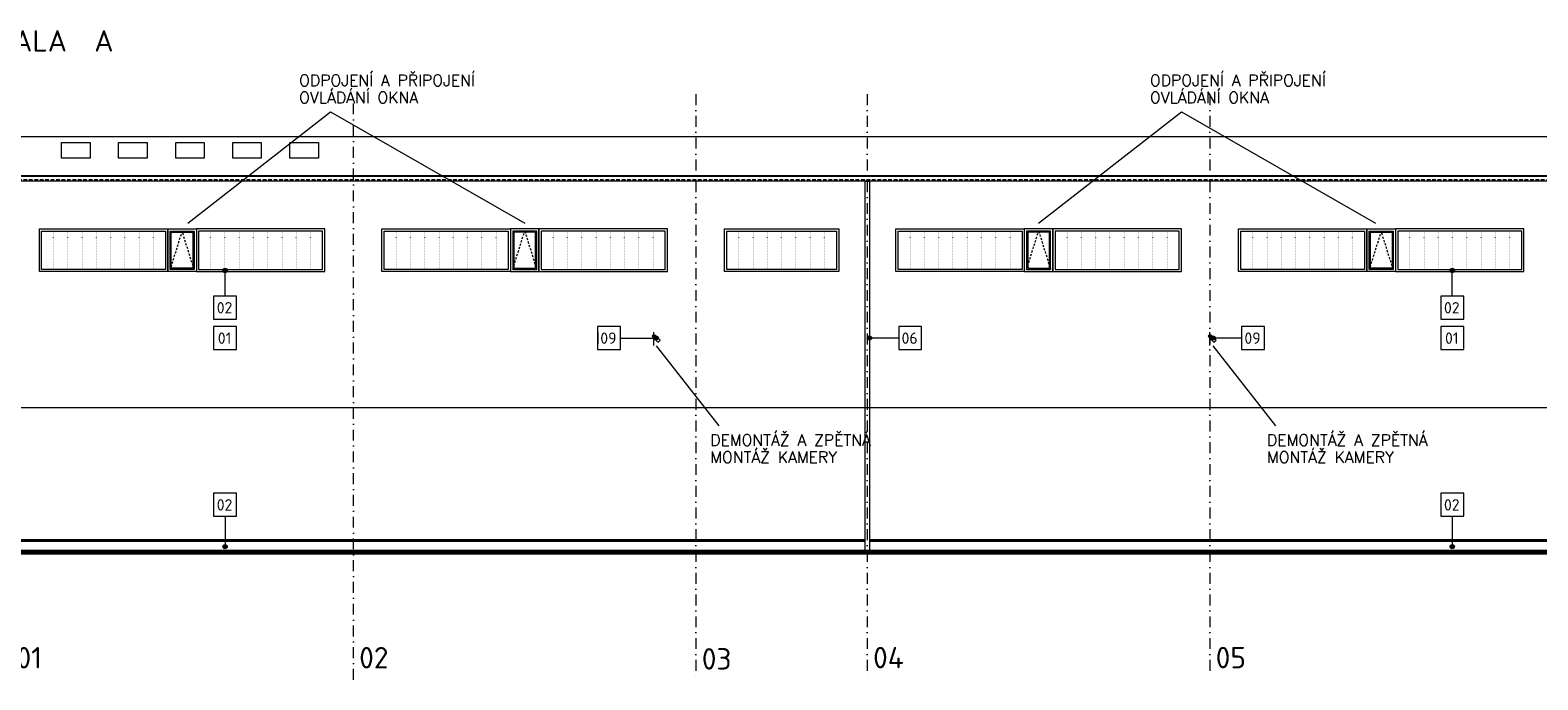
# Model space of a CAD drawing. Header units: millimetres. Extents: x -385852 to 693036, y -525006 to 444206.
# Tile 10 of 156: x 678 to 53487, y -91600 to -68840. Entities that reach past the tile are written whole.
import ezdxf

# ---------------------------------------------------------------- set-up
doc = ezdxf.new("R2010")
doc.units = ezdxf.units.MM
for name, pattern in [('CARKOVANA', [5, 3, -2]), ('CENTERX2', [101.6, 63.5, -12.7, 12.7, -12.7]), ('DASHDOT', [25.4, 12.7, -6.35, 0, -6.35]), ('DOT', [6.35, 0, -6.35]), ('ČÁRKOVANÁ', [19.05, 12.7, -6.35])]:
    doc.linetypes.add(name, pattern=pattern)
for name, color, linetype, lineweight in [('A99_N_kce-pohl', 7, 'Continuous', 9), ('A99_N_leg-text', 7, 'Continuous', 9), ('A99_N_osy', 7, 'CENTERX2', 9), ('A99_N_txt-popis-200', 240, 'Continuous', 5)]:
    doc.layers.add(name, color=color, linetype=linetype, lineweight=lineweight)
doc.layers.add('LEGENDA', color=3, linetype='Continuous')
doc.styles.add('ad_popis 100', font='isocpeur.ttf', dxfattribs={"height": 200})
doc.styles.add('ISOCPEUR_2', font='isocpeur.ttf', dxfattribs={"height": 2})
doc.styles.add('RomanS', font='romans.shx')

msp = doc.modelspace()

# ---------------------------------------------------------------- hatches: boundary and pattern name
at = {"layer": 'A99_N_leg-text', "lineweight": 9}
h = msp.add_hatch(color=256, dxfattribs=at)
h.dxf.hatch_style = 1
edge = h.paths.add_edge_path()
edge.add_arc((7505, -77260), 75, 0, 360)
h = msp.add_hatch(color=256, dxfattribs=at)
h.dxf.hatch_style = 1
edge = h.paths.add_edge_path()
edge.add_arc((50490, -77260), 75, 0, 360)
at = {"layer": 'A99_N_leg-text', "lineweight": 5}
h = msp.add_hatch(color=3, dxfattribs=at)
h.dxf.hatch_style = 1
edge = h.paths.add_edge_path()
edge.add_arc((22600, -79625), 75, 0, 360)
h = msp.add_hatch(color=256, dxfattribs=at)
h.dxf.hatch_style = 1
edge = h.paths.add_edge_path()
edge.add_arc((30075, -79625), 75, 0, 360)
h = msp.add_hatch(color=3, dxfattribs=at)
h.dxf.hatch_style = 1
edge = h.paths.add_edge_path()
edge.add_arc((42110, -79625), 75, 0, 360)
at = {"layer": 'A99_N_leg-text', "lineweight": 9}
h = msp.add_hatch(color=256, dxfattribs=at)
h.dxf.hatch_style = 1
edge = h.paths.add_edge_path()
edge.add_arc((7505, -86935), 75, 0, 360)
h = msp.add_hatch(color=256, dxfattribs=at)
h.dxf.hatch_style = 1
edge = h.paths.add_edge_path()
edge.add_arc((50490, -86935), 75, 0, 360)

# ---------------------------------------------------------------- linework, layer by layer
at = {"layer": 'A99_N_kce-pohl', "lineweight": 5, "ltscale": 2}
for p, q in [((29925, -86695), (-575, -86695)), ((78205, -86695), (30075, -86695))]:
    msp.add_line(p, q, dxfattribs=at)
at = {"layer": 'A99_N_kce-pohl', "color": 252, "lineweight": 50}
msp.add_line((151570, -87155), (-3425, -87155), dxfattribs=at)
at = {"layer": 'A99_N_kce-pohl', "color": 1, "lineweight": 9}
for points in [[(-650, -72570), (138875, -72570)], [(138875, -82070), (-650, -82070)]]:
    msp.add_lwpolyline(points, dxfattribs=at)
at = {"layer": 'A99_N_kce-pohl', "color": 1, "linetype": 'Continuous', "lineweight": 5}
for points in [[(1775, -72770), (2775, -72770), (2775, -73325), (1775, -73325)], [(3775, -72770), (4775, -72770), (4775, -73325), (3775, -73325)], [(5775, -72770), (6775, -72770), (6775, -73325), (5775, -73325)], [(7775, -72770), (8775, -72770), (8775, -73325), (7775, -73325)], [(9775, -72770), (10775, -72770), (10775, -73325), (9775, -73325)], [(25000, -75800), (29000, -75800), (29000, -77300), (25000, -77300)], [(25080, -75880), (28920, -75880), (28920, -77220), (25080, -77220)]]:
    msp.add_lwpolyline(points, close=True, dxfattribs=at)
at = {"layer": 'A99_N_kce-pohl', "color": 1, "linetype": 'Continuous', "lineweight": 9}
msp.add_lwpolyline([(138875, -73945), (-650, -73945)], dxfattribs=at)
at = {"layer": 'A99_N_kce-pohl', "color": 1, "linetype": 'Continuous', "lineweight": 5}
for points in [[(138875, -73970), (-650, -73970)], [(138875, -74135), (-650, -74135)]]:
    msp.add_lwpolyline(points, dxfattribs=at)
at = {"layer": 'A99_N_kce-pohl', "color": 1, "linetype": 'ČÁRKOVANÁ', "lineweight": 0, "ltscale": 10}
msp.add_lwpolyline([(138875, -74085), (-650, -74085)], dxfattribs=at)
at = {"layer": 'A99_N_kce-pohl', "color": 1, "lineweight": 5}
msp.add_lwpolyline([(29925, -74135), (30075, -74135), (30075, -87155), (29925, -87155)], close=True, dxfattribs=at)
at = {"layer": 'A99_N_kce-pohl', "linetype": 'Continuous', "lineweight": 9, "ltscale": 0.5}
for points in [[(1000, -75800), (5500, -75800), (5500, -77300), (1000, -77300)], [(1080, -75880), (5420, -75880), (5420, -77220), (1080, -77220)], [(5500, -75800), (6500, -75800), (6500, -77300), (5500, -77300)], [(5580, -75880), (6420, -75880), (6420, -77220), (5580, -77220)], [(11000, -75800), (6500, -75800), (6500, -77300), (11000, -77300)], [(10920, -75880), (6580, -75880), (6580, -77220), (10920, -77220)], [(13000, -75800), (17500, -75800), (17500, -77300), (13000, -77300)], [(13080, -75880), (17420, -75880), (17420, -77220), (13080, -77220)], [(18500, -75800), (17500, -75800), (17500, -77300), (18500, -77300)], [(18420, -75880), (17580, -75880), (17580, -77220), (18420, -77220)], [(23000, -75800), (18500, -75800), (18500, -77300), (23000, -77300)], [(22920, -75880), (18580, -75880), (18580, -77220), (22920, -77220)], [(31000, -75800), (35500, -75800), (35500, -77300), (31000, -77300)], [(31080, -75880), (35420, -75880), (35420, -77220), (31080, -77220)], [(36500, -75800), (35500, -75800), (35500, -77300), (36500, -77300)], [(36420, -75880), (35580, -75880), (35580, -77220), (36420, -77220)], [(41000, -75800), (36500, -75800), (36500, -77300), (41000, -77300)], [(40920, -75880), (36580, -75880), (36580, -77220), (40920, -77220)], [(43000, -75800), (47500, -75800), (47500, -77300), (43000, -77300)], [(43080, -75880), (47420, -75880), (47420, -77220), (43080, -77220)], [(47500, -75800), (48500, -75800), (48500, -77300), (47500, -77300)], [(47580, -75880), (48420, -75880), (48420, -77220), (47580, -77220)], [(53000, -75800), (48500, -75800), (48500, -77300), (53000, -77300)], [(52920, -75880), (48580, -75880), (48580, -77220), (52920, -77220)]]:
    msp.add_lwpolyline(points, close=True, dxfattribs=at)
at = {"layer": 'A99_N_kce-pohl', "linetype": 'DOT', "lineweight": 0, "ltscale": 4}
for points in [[(1500, -77220), (1500, -75880)], [(2000, -77220), (2000, -75880)], [(2500, -77220), (2500, -75880)], [(3000, -77220), (3000, -75880)], [(3500, -77220), (3500, -75880)], [(4000, -77220), (4000, -75880)], [(4500, -77220), (4500, -75880)], [(5000, -77220), (5000, -75880)], [(7000, -77220), (7000, -75880)], [(7500, -77220), (7500, -75880)], [(8000, -77220), (8000, -75880)], [(8500, -77220), (8500, -75880)], [(9000, -77220), (9000, -75880)], [(9500, -77220), (9500, -75880)], [(10000, -77220), (10000, -75880)], [(10500, -77220), (10500, -75880)], [(13500, -77220), (13500, -75880)], [(14000, -77220), (14000, -75880)], [(14500, -77220), (14500, -75880)], [(15000, -77220), (15000, -75880)], [(15500, -77220), (15500, -75880)], [(16000, -77220), (16000, -75880)], [(16500, -77220), (16500, -75880)], [(17000, -77220), (17000, -75880)], [(19000, -77220), (19000, -75880)], [(19500, -77220), (19500, -75880)], [(20000, -77220), (20000, -75880)], [(20500, -77220), (20500, -75880)], [(21000, -77220), (21000, -75880)], [(21500, -77220), (21500, -75880)], [(22000, -77220), (22000, -75880)], [(22500, -77220), (22500, -75880)], [(25500, -77220), (25500, -75880)], [(26000, -77220), (26000, -75880)], [(26500, -77220), (26500, -75880)], [(27000, -77220), (27000, -75880)], [(27500, -77220), (27500, -75880)], [(28000, -77220), (28000, -75880)], [(28500, -77220), (28500, -75880)], [(31500, -77220), (31500, -75880)], [(32000, -77220), (32000, -75880)], [(32500, -77220), (32500, -75880)], [(33000, -77220), (33000, -75880)], [(33500, -77220), (33500, -75880)], [(34000, -77220), (34000, -75880)], [(34500, -77220), (34500, -75880)], [(35000, -77220), (35000, -75880)], [(37000, -77220), (37000, -75880)], [(37500, -77220), (37500, -75880)], [(38000, -77220), (38000, -75880)], [(38500, -77220), (38500, -75880)], [(39000, -77220), (39000, -75880)], [(39500, -77220), (39500, -75880)], [(40000, -77220), (40000, -75880)], [(40500, -77220), (40500, -75880)], [(43500, -77220), (43500, -75880)], [(44000, -77220), (44000, -75880)], [(44500, -77220), (44500, -75880)], [(45000, -77220), (45000, -75880)], [(45500, -77220), (45500, -75880)], [(46000, -77220), (46000, -75880)], [(46500, -77220), (46500, -75880)], [(47000, -77220), (47000, -75880)], [(49000, -77220), (49000, -75880)], [(49500, -77220), (49500, -75880)], [(50000, -77220), (50000, -75880)], [(50500, -77220), (50500, -75880)], [(51000, -77220), (51000, -75880)], [(51500, -77220), (51500, -75880)], [(52000, -77220), (52000, -75880)], [(52500, -77220), (52500, -75880)]]:
    msp.add_lwpolyline(points, dxfattribs=at)
at = {"layer": 'A99_N_kce-pohl', "linetype": 'CARKOVANA', "lineweight": 0, "ltscale": 25}
for points in [[(6420, -77220), (6000, -75880), (5580, -77220)], [(17580, -77220), (18000, -75880), (18420, -77220)], [(35580, -77220), (36000, -75880), (36420, -77220)], [(48420, -77220), (48000, -75880), (47580, -77220)]]:
    msp.add_lwpolyline(points, dxfattribs=at)
at = {"layer": 'A99_N_kce-pohl', "linetype": 'Continuous', "lineweight": 5, "ltscale": 0.5}
for points in [[(5620, -75920), (6380, -75920), (6380, -77180), (5620, -77180)], [(18380, -75920), (17620, -75920), (17620, -77180), (18380, -77180)], [(36380, -75920), (35620, -75920), (35620, -77180), (36380, -77180)], [(47620, -75920), (48380, -75920), (48380, -77180), (47620, -77180)]]:
    msp.add_lwpolyline(points, close=True, dxfattribs=at)
at = {"layer": 'A99_N_kce-pohl', "color": 3, "lineweight": 5}
for points in [[(22562.1231, -79516.9964), (22487.8769, -79591.2426), (22668.1891, -79771.5549), (22742.4353, -79697.3086)], [(42037.1231, -79516.9964), (41962.8769, -79591.2426), (42143.1891, -79771.5549), (42217.4353, -79697.3086)]]:
    msp.add_lwpolyline(points, close=True, dxfattribs=at)
at = {"layer": 'A99_N_kce-pohl', "lineweight": 5}
msp.add_lwpolyline([(22525, -79885), (22525, -79424.1195)], dxfattribs=at)
at = {"layer": 'A99_N_kce-pohl', "color": 3, "lineweight": 5}
msp.add_lwpolyline([(42000, -79885), (42000, -79424.1195)], dxfattribs=at)
at = {"layer": 'A99_N_kce-pohl', "lineweight": 5, "ltscale": 2}
for points in [[(-632.5, -86745), (29925, -86745)], [(-575, -86695), (29925, -86695)], [(30075, -86695), (78205, -86695)], [(30075, -86745), (78205, -86745)]]:
    msp.add_lwpolyline(points, dxfattribs=at)
at = {"layer": 'A99_N_kce-pohl', "color": 7, "lineweight": 5, "ltscale": 2}
msp.add_lwpolyline([(151570, -87070), (-550, -87070)], dxfattribs=at)
at = {"layer": 'A99_N_kce-pohl', "color": 3, "lineweight": 5}
for centre in [(22525, -79554.1195), (42000, -79554.1195)]:
    msp.add_circle(centre, 45, dxfattribs=at)
at = {"layer": 'A99_N_leg-text', "lineweight": 9}
for points in [[(7505, -78160), (7505, -77260)], [(50490, -78160), (50490, -77260)], [(43110, -79625), (42050, -79625)], [(7505, -85865), (7505, -86935)], [(50490, -85865), (50490, -86935)]]:
    msp.add_lwpolyline(points, dxfattribs=at)
for points in [[(7105, -78160), (7105, -78960), (7905, -78960), (7905, -78160)], [(50090, -78160), (50090, -78960), (50890, -78960), (50890, -78160)], [(7105, -79225), (7105, -80025), (7905, -80025), (7905, -79225)], [(43110, -79225), (43110, -80025), (43910, -80025), (43910, -79225)], [(50090, -79225), (50090, -80025), (50890, -80025), (50890, -79225)], [(7105, -85065), (7105, -85865), (7905, -85865), (7905, -85065)], [(50090, -85065), (50090, -85865), (50890, -85865), (50890, -85065)]]:
    msp.add_lwpolyline(points, close=True, dxfattribs=at)
at = {"layer": 'A99_N_leg-text', "lineweight": 5}
msp.add_lwpolyline([(31100, -79625), (30040, -79625)], dxfattribs=at)
msp.add_lwpolyline([(31100, -79225), (31100, -80025), (31900, -80025), (31900, -79225)], close=True, dxfattribs=at)
at = {"layer": 'A99_N_leg-text', "lineweight": 9}
for centre in [(7505, -77260), (50490, -77260), (7505, -86935), (50490, -86935)]:
    msp.add_circle(centre, 75, dxfattribs=at)
at = {"layer": 'A99_N_leg-text', "color": 3, "lineweight": 5}
for centre in [(22600, -79625), (42110, -79625)]:
    msp.add_circle(centre, 75, dxfattribs=at)
at = {"layer": 'A99_N_leg-text', "lineweight": 5}
msp.add_circle((30075, -79625), 75, dxfattribs=at)
at = {"layer": 'LEGENDA', "linetype": 'Continuous', "lineweight": 5, "ltscale": 0.5}
for p, q in [((6200, -75600), (11200, -71700)), ((11200, -71700), (18000, -75600)), ((36000, -75600), (41000, -71700)), ((41000, -71700), (47800, -75600)), ((22600, -79900), (24800, -82700)), ((42100, -79900), (44300, -82700))]:
    msp.add_line(p, q, dxfattribs=at)

# ---------------------------------------------------------------- texts
at = {"layer": 'A99_N_leg-text', "lineweight": 9, "char_height": 400, "width": 717.082734, "attachment_point": 2, "line_spacing_factor": 1.149209, "style": 'ISOCPEUR_2'}
for s, insert in [('{\\fISOCPEUR|b1|i0|c238|p34;02}', (7487.4994, -78365)), ('{\\fISOCPEUR|b1|i0|c238|p34;02}', (50472.4994, -78365)), ('{\\fISOCPEUR|b1|i0|c238|p34;01}', (7487.4994, -79430)), ('{\\fISOCPEUR|b1|i0|c238|p34;09}', (43492.4994, -79430)), ('{\\fISOCPEUR|b1|i0|c238|p34;01}', (50472.4994, -79430)), ('{\\fISOCPEUR|b1|i0|c238|p34;02}', (7487.4994, -85270)), ('{\\fISOCPEUR|b1|i0|c238|p34;02}', (50472.4994, -85270))]:
    msp.add_mtext(s, dxfattribs=dict(at, insert=insert))
at = {"layer": 'A99_N_leg-text', "lineweight": 9, "insert": (20932.4994, -79430), "char_height": 400, "width": 717.082734, "attachment_point": 2, "line_spacing_factor": 1.149209, "style": 'ISOCPEUR_2', "bg_fill": 3, "box_fill_scale": 1, "bg_fill_color": 256, "bg_fill_transparency": 0}
msp.add_mtext('{\\fISOCPEUR|b1|i0|c238|p34;09}', dxfattribs=at)
at = {"layer": 'A99_N_leg-text', "lineweight": 5, "insert": (31482.4994, -79430), "char_height": 400, "width": 717.082734, "attachment_point": 2, "line_spacing_factor": 1.149209, "style": 'ISOCPEUR_2'}
msp.add_mtext('{\\fISOCPEUR|b1|i0|c238|p34;06}', dxfattribs=at)
at = {"layer": 'A99_N_osy', "lineweight": 0, "char_height": 750, "attachment_point": 1, "style": 'ad_popis 100', "bg_fill": 3, "box_fill_scale": 1, "bg_fill_color": 256, "bg_fill_transparency": 0}
for s, insert in [('01', (202.5, -90450)), ('02', (12202.5, -90450)), ('03', (24202.5, -90490)), ('04', (30202.5, -90445)), ('05', (42202.5, -90445))]:
    msp.add_mtext_dynamic_manual_height_columns(s, width=832.5, gutter_width=1000, heights=[0], dxfattribs=dict(at, insert=insert))
at = {"layer": 'A99_N_txt-popis-200', "lineweight": 9, "ltscale": 5, "style": 'ad_popis 100'}
msp.add_text('HALA  A', height=750, dxfattribs=at).set_placement((-570, -69590))
at = {"layer": 'LEGENDA', "style": 'RomanS'}
for s, p in [('ODPOJENÍ A PŘIPOJENÍ', (10100, -70800)), ('ODPOJENÍ A PŘIPOJENÍ', (39900, -70800)), ('OVLÁDÁNÍ OKNA', (10100, -71400)), ('OVLÁDÁNÍ OKNA', (39900, -71400)), ('DEMONTÁŽ A ZPĚTNÁ', (24500, -83400)), ('DEMONTÁŽ A ZPĚTNÁ', (44000, -83400)), ('MONTÁŽ KAMERY', (24500, -84000)), ('MONTÁŽ KAMERY', (44000, -84000))]:
    msp.add_text(s, height=400, dxfattribs=at).set_placement(p)

# ---------------------------------------------------------------- next in the draw order: linework, layer by layer
at = {"layer": 'A99_N_leg-text', "lineweight": 9}
msp.add_lwpolyline([(20550, -79225), (20550, -80025), (21350, -80025), (21350, -79225)], close=True, dxfattribs=at)
msp.add_lwpolyline([(21350, -79625), (22600, -79625)], dxfattribs=at)
at = {"layer": 'A99_N_osy', "linetype": 'DASHDOT', "lineweight": 9, "ltscale": 30}
for points in [[(12000, -91600), (12000, -71085)], [(24000, -71085), (24000, -91560)], [(30000, -71085), (30000, -91550)], [(42000, -71085), (42000, -91550)]]:
    msp.add_lwpolyline(points, dxfattribs=at)

doc.saveas('drawing.dxf')
